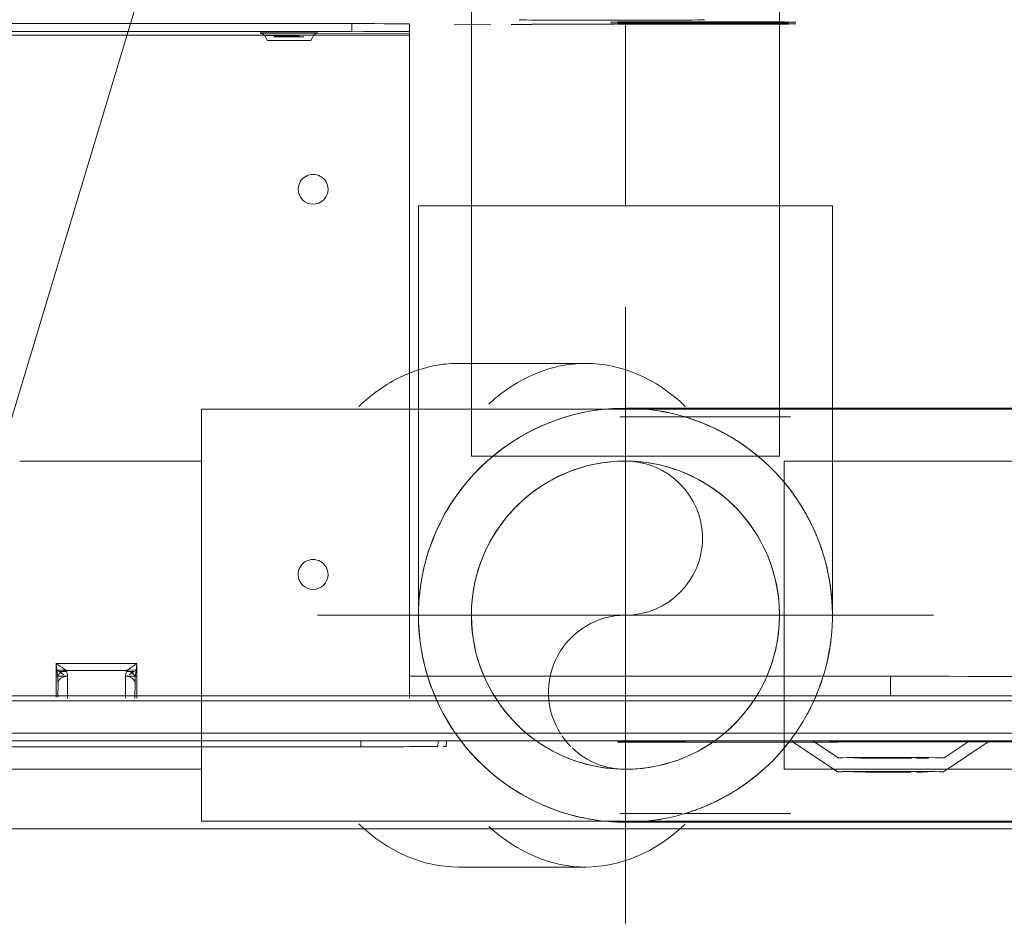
# Model space of a CAD drawing. Header units: millimetres. Extents: x 19580 to 41622, y 4748 to 42776.
# Tile 7 of 56: x 21515 to 21617, y 35776 to 35870. Entities that reach past the tile are written whole.
import ezdxf

# ---------------------------------------------------------------- set-up
doc = ezdxf.new("R2010")
doc.units = ezdxf.units.MM
doc.linetypes.add('ADSK_Осевая', pattern=[700, 500, -100, 0, -100])
doc.linetypes.add('ADSK_Скрыто', pattern=[300, 150, -150])
for name, color, linetype, lineweight in [('A-DETL-____-HDLN', 90, 'ADSK_Скрыто', 9), ('G-XREF-____-OTLN', 8, 'Continuous', 9), ('I-FURN-____-MCUT', 30, 'Continuous', 9), ('I-FURN-____-OTLN', 30, 'Continuous', 20), ('M-EQPM-___-IDEN', 50, 'Continuous', 20), ('P-PIPE-____-CNTR', 3, 'ADSK_Осевая', 20), ('P-PIPE-____-OTLN', 3, 'Continuous', 20)]:
    doc.layers.add(name, color=color, linetype=linetype, lineweight=lineweight)

# ---------------------------------------------------------------- blocks, each defined once
blk = doc.blocks.new('Прямая форма - 83 new-608948-В_Этаж 01_Отопление')
at = {"layer": 'I-FURN-____-MCUT', "color": 133}
blk.add_line((10, -10), (3200, -10), dxfattribs=at)
blk = doc.blocks.new('Прямая форма - FU - 053-608949-В_Этаж 01_Отопление')
blk.add_blockref('Прямая форма - 83 new-608948-В_Этаж 01_Отопление', (0, 0))
blk = doc.blocks.new('83 new_ifc_RVT-1-В_Этаж 01_Отопление')
at = {"layer": 'I-FURN-____-OTLN', "color": 9, "lineweight": 20, "rotation": 180}
blk.add_blockref('Прямая форма - FU - 053-608949-В_Этаж 01_Отопление', (24410.28, 35775.83), dxfattribs=at)
blk = doc.blocks.new('ADSK_Полипропилен_Отвод - Универсальный-1567100-В_Этаж 01_Отопление')
at = {"layer": 'P-PIPE-____-OTLN', "color": 10}
for p, q in [((21556.59, 35850.53), (21556.59, 35808.03)), ((21578.09, 35850.53), (21556.59, 35850.53)), ((21599.59, 35850.53), (21578.09, 35850.53)), ((21599.59, 35808.03), (21599.59, 35850.53))]:
    blk.add_line(p, q, dxfattribs=at)
blk = doc.blocks.new('City Class FR - City Class F_iam-1558930-В_Этаж 01_Отопление')
at = {"layer": 'A-DETL-____-HDLN'}
for start_param, end_param in [(3.150557, 3.490411), (2.792279, 3.138605), (5.933871, 6.274221), (0.002988, 0.348818)]:
    blk.add_ellipse((-112.86, -35.69), major_axis=(1.55, 0), ratio=0.005175, start_param=start_param, end_param=end_param, dxfattribs=at)
at = {"layer": 'G-XREF-____-OTLN'}
for p, q in [((-181, 40.5), (-185.65, 37.39)), ((-165.28, 37.39), (-170, 40.53)), ((-181.07, 39.05), (-183.55, 37.39)), ((-167.42, 37.32), (-170.07, 39.08)), ((174.35, 38.06), (-210.65, 37.22)), ((-129.36, 37.44), (-129.33, 37.97)), ((-128.52, 37.44), (-128.49, 37.97)), ((-120.49, 38.03), (84.51, 38.48)), ((-120.49, 38.03), (-120.49, 37.42)), ((174.35, 37.26), (-210.65, 36.42)), ((-175.65, 37.41), (-195.65, 37.36)), ((-147.15, 37.48), (-170.02, 37.43)), ((-170.02, 37.43), (-147.15, 37.48)), ((-214.63, 33.05), (178.36, 33.9)), ((-214.63, 32.55), (178.37, 33.4)), ((178.37, 33.4), (-214.63, 32.55)), ((-125.51, 32.96), (-125.36, -35.87)), ((-97.2, 29.45), (-97.21, 33.04)), ((-97.01, 33.05), (-97.01, 31.47)), ((-97.01, 33.05), (-97.01, 31.48)), ((-97.01, 31.48), (-97.01, 33.05)), ((-96.01, 33.05), (-96.01, 30.77)), ((-90.01, 33.07), (-90.01, 30.78)), ((-89.01, 31.49), (-89.01, 32.95)), ((-89.01, 32.95), (-89.01, 31.49)), ((-88.81, 32.95), (-88.8, 29.47)), ((-175.47, 32.65), (-175.47, 30.59)), ((-175.47, 30.59), (-125.51, 30.7)), ((-97.21, 30.76), (-96.01, 30.77)), ((-90.01, 30.78), (-88.81, 30.78)), ((-97.2, 30.11), (-96.17, 30.12)), ((-96.39, 30.62), (-96.87, 30.26)), ((-96.87, 30.26), (-96.13, 30.26)), ((-89.84, 30.17), (-96.17, 30.16)), ((-89.88, 30.27), (-89.14, 30.27)), ((-89.84, 30.13), (-88.8, 30.13)), ((-89.14, 30.27), (-89.62, 30.64)), ((-88.8, 29.47), (-97.2, 29.45)), ((-125.36, -35.87), (89.64, -35.4)), ((-115.11, -35.29), (-115.42, -35.84)), ((-110.3, -35.83), (-110.62, -35.28)), ((-125.37, -36.24), (-125.36, -36.07)), ((-125.37, -36.24), (-125.37, -37.04)), ((-125.37, -36.24), (-125.37, -37.04)), ((-125.36, -36.07), (-109.87, -36.03)), ((83.63, -35.82), (-119.37, -36.26)), ((-119.37, -37.06), (-119.37, -36.26)), ((83.63, -36.62), (-119.37, -37.06)), ((-138.06, -37.04), (-146.71, -37.06)), ((-135.94, -36.99), (-138.06, -37)), ((-138.06, -37), (-135.94, -36.99)), ((-130.01, -37.01), (-133.82, -37.02))]:
    blk.add_line(p, q, dxfattribs=at)
at = {"layer": 'G-XREF-____-OTLN', "flags": 128}
for points in [[(-115.42, -35.84), (-115.79, -36.09), (-115.81, -36.09)], [(-110.3, -35.83), (-109.93, -36.08), (-109.91, -36.08)]]:
    blk.add_lwpolyline(points, dxfattribs=at)
at = {"layer": 'G-XREF-____-OTLN'}
for centre, major_axis, ratio, start_param, end_param in [((-175.5, 40.51), (5.5, 0.01), 0.005175, 3.141345, 6.282937), ((-175.5, 40.51), (5.5, 0.01), 0.005175, 2.748646, 3.133835), ((-175.5, 40.51), (5.5, 0.01), 0.005175, 2.081599, 2.355505), ((-175.5, 40.51), (5.5, 0.01), 0.005175, 0.78515, 1.963247), ((-175.5, 40.51), (5.5, 0.01), 0.005175, 0.007728, 0.392451), ((-175.57, 39.06), (5.5, 0.01), 0.005175, 3.141345, 6.282937), ((-175.57, 39.06), (5.5, 0.01), 0.005175, 2.748646, 3.133835), ((-175.57, 39.06), (5.5, 0.01), 0.005175, 2.066308, 2.355505), ((-175.57, 39.06), (5.5, 0.01), 0.005175, 0.78515, 1.963247), ((-175.57, 39.06), (5.5, 0.01), 0.005175, 0.007728, 0.392451), ((-120.49, 37.99), (8.84, 0.02), 0.005175, 2.887711, 3.141345), ((-120.49, 37.99), (8, 0.02), 0.005175, 1.570548, 3.141345), ((-175.65, 37.37), (6.5, 0.01), 0.005175, 4.712141, 7.853734), ((-150.65, 37.43), (3.5, 0.01), 0.005175, 3.141593, 6.282937), ((-96.01, 31.48), (1, 0.002), 0.710757, 3.141593, 4.712036), ((-175.46, 30.7), (20.8, 0.05), 0.005175, 3.141593, 4.712141), ((-115.48, 20.15), (-1.55, 0.07), 0.999987, 3.189473, 6.331065), ((-115.48, 20.15), (-1.55, 0.07), 0.999987, 0.04788, 3.189473), ((-115.4, -19.85), (-1.55, 0.07), 0.999987, 3.189473, 6.331065), ((-115.4, -19.85), (-1.55, 0.07), 0.999987, 0.04788, 3.189473), ((-112.86, -35.29), (2.24, 0), 0.005175, 0.002988, 3.138605), ((-112.86, -35.29), (2.24, 0), 0.005175, 3.150557, 6.274221), ((-112.86, -35.69), (1.55, 0), 0.005175, 3.150557, 6.274221), ((-112.86, -35.69), (1.55, 0), 0.005175, 0.002988, 3.138605), ((-119.37, -36.23), (6, 0.01), 0.005175, 3.141593, 4.712141), ((-125.36, -35.87), (0, 0.2), 0.000248, 3.932166, 4.717564), ((-112.86, -36.09), (2.99, 0.01), 0.005175, 1.570548, 3.141345), ((-112.86, -36.09), (2.99, 0.01), 0.005175, 3.141345, 4.712141), ((-112.86, -35.84), (2.56, 0.01), 0.005175, 1.570548, 3.138605), ((-112.86, -35.84), (2.56, 0.01), 0.005175, 3.141345, 4.712141), ((-112.86, -35.84), (2.56, 0.01), 0.005175, 0.002988, 1.570548), ((-112.86, -35.84), (2.56, 0.01), 0.005175, 4.712141, 6.282937), ((-112.86, -36.09), (2.99, 0.01), 0.005175, 4.712141, 7.853734), ((-155.87, -37.29), (9.62, 0.02), 0.005175, 6.282937, 9.42453), ((-155.87, -37.29), (9.62, 0.02), 0.005175, 3.145864, 6.278927), ((-155.87, -37.12), (9.62, 0.02), 0.005175, 6.282937, 9.42453), ((-155.87, -37.12), (9.62, 0.02), 0.005175, 3.145864, 6.278927), ((-146.39, -37.52), (9.62, 0.02), 0.005175, 6.282937, 9.42453), ((-119.37, -37.03), (6, 0.01), 0.005175, 3.141593, 4.712141)]:
    blk.add_ellipse(centre, major_axis=major_axis, ratio=ratio, start_param=start_param, end_param=end_param, dxfattribs=at)
for points in [[(-97.03, 30.86), (-97.04, 30.76), (-97.07, 30.54), (-97.11, 30.19), (-97.16, 29.82), (-97.19, 29.57), (-97.2, 29.45)], [(-97.01, 31.48), (-97.01, 31.38), (-97.01, 31.17), (-97.02, 30.96), (-97.03, 30.86)], [(-96.01, 30.77), (-96.01, 30.66), (-96.03, 30.45), (-96.12, 30.25), (-96.17, 30.16)], [(-90.01, 30.78), (-89.87, 30.78), (-89.61, 30.82), (-89.28, 30.98), (-89.06, 31.21), (-89.01, 31.4), (-89.01, 31.49)], [(-90.01, 30.78), (-90.01, 30.68), (-89.98, 30.47), (-89.89, 30.26), (-89.84, 30.17)], [(-88.98, 30.88), (-88.99, 30.98), (-89, 31.19), (-89.01, 31.39), (-89.01, 31.49)], [(-88.8, 29.47), (-88.82, 29.59), (-88.85, 29.84), (-88.9, 30.2), (-88.94, 30.56), (-88.97, 30.78), (-88.98, 30.88)], [(-97.2, 30.11), (-97.15, 30.14), (-97.03, 30.19), (-96.92, 30.24), (-96.87, 30.26)], [(-96.17, 30.16), (-96.23, 30.1), (-96.38, 29.99), (-96.64, 29.82), (-96.92, 29.63), (-97.11, 29.51), (-97.2, 29.45)], [(-89.84, 30.17), (-89.77, 30.12), (-89.63, 30.01), (-89.37, 29.83), (-89.09, 29.65), (-88.9, 29.53), (-88.8, 29.47)], [(-89.14, 30.27), (-89.09, 30.25), (-88.97, 30.21), (-88.86, 30.16), (-88.8, 30.13)]]:
    blk.add_open_spline(points, degree=3, dxfattribs=at)
for points, knots in [([(-96.17, 30.16), (-96.24, 30.17), (-96.36, 30.21), (-96.54, 30.31), (-96.71, 30.42), (-96.85, 30.55), (-96.97, 30.7), (-97.03, 30.79), (-97.03, 30.86)], [0, 0, 0, 0, 0.166667, 0.333333, 0.5, 0.666667, 0.8125, 1, 1, 1, 1]), ([(-88.98, 30.88), (-88.98, 30.82), (-89.01, 30.71), (-89.09, 30.57), (-89.21, 30.46), (-89.37, 30.36), (-89.56, 30.25), (-89.72, 30.19), (-89.84, 30.17)], [0, 0, 0, 0, 0.166667, 0.333333, 0.5, 0.625, 0.75, 1, 1, 1, 1])]:
    blk.add_open_spline(points, degree=3, knots=knots, dxfattribs=at)
blk = doc.blocks.new('City Class FR - City Class 25 FR-1559149-В_Этаж 01_Отопление')
blk.add_blockref('City Class FR - City Class F_iam-1558930-В_Этаж 01_Отопление', (0, 0))
blk = doc.blocks.new('VTp_786_0 Фильтр ППР - VTp_786_0-1643425-В_Этаж 01_Отопление')
at = {"layer": 'A-DETL-____-HDLN', "color": 170}
for p, q in [((7.06, 21.4), (-36.49, 21.4)), ((-0.13, 20.6), (-11.2, 20.6)), ((6.55, 20.6), (0.12, 20.6)), ((-50, 16.08), (-50, -21.4)), ((50, -21.4), (50, 13.72)), ((-50, -21.4), (-46.6, -21.4)), ((-36.49, -21.4), (27.41, -21.4)), ((-11.2, -20.6), (6.55, -20.6)), ((28.45, -21.4), (50, -21.4)), ((10.08, -26.15), (23.31, -26.15))]:
    blk.add_line(p, q, dxfattribs=at)
for centre, start_param, end_param in [((10.08, 0), 0.587141, 0.59292), ((10.08, 0), 2.548394, 3.141593), ((10.08, 0), 3.141593, 3.71757), ((23.31, 0), 3.490659, 3.734513), ((23.31, 0), 3.141593, 3.369223), ((23.31, 0), 3.424912, 3.490659)]:
    blk.add_ellipse(centre, major_axis=(0, 26.15), ratio=0.707107, start_param=start_param, end_param=end_param, dxfattribs=at)
at = {"layer": 'P-PIPE-____-OTLN', "color": 5}
for p, q in [((23.31, 26.15), (10.08, 26.15)), ((-36.54, 21.4), (-50, 21.4)), ((-50, 21.4), (-50, 16.11)), ((50, 21.4), (7.11, 21.4)), ((50, 13.76), (50, 21.4)), ((-46.55, -21.4), (-36.54, -21.4)), ((27.46, -21.4), (28.4, -21.4))]:
    blk.add_line(p, q, dxfattribs=at)
for centre, start_param, end_param in [((10.08, 0), 0, 0.585234), ((10.08, 0), 5.707208, 6.283185), ((23.31, 0), 5.689987, 6.283185), ((23.31, 0), 3.37113, 3.423005)]:
    blk.add_ellipse(centre, major_axis=(0, 26.15), ratio=0.707107, start_param=start_param, end_param=end_param, dxfattribs=at)
blk = doc.blocks.new('ADSK_Полипропилен_Отвод - Универсальный-V4-В_Этаж 01_Отопление')
at = {"layer": 'A-DETL-____-HDLN', "color": 1}
for p, q in [((21599.54, 35829.53), (21578.09, 35829.53)), ((21578.09, 35807.98), (21578.09, 35792.03)), ((21620.59, 35794.8), (21620.59, 35801.57))]:
    blk.add_line(p, q, dxfattribs=at)
at = {"layer": 'A-DETL-____-HDLN', "color": 1, "flags": 128}
for points in [[(21556.59, 35808.08), (21556.6, 35808.66), (21556.64, 35809.52), (21556.72, 35810.37), (21556.83, 35811.22), (21556.97, 35812.07), (21557.15, 35812.91), (21557.36, 35813.75), (21557.61, 35814.57), (21557.88, 35815.38), (21558.2, 35816.19), (21558.54, 35816.98), (21558.91, 35817.75), (21559.31, 35818.51), (21559.75, 35819.25), (21560.21, 35819.98), (21560.7, 35820.68), (21561.22, 35821.37), (21561.77, 35822.03), (21562.34, 35822.67), (21562.94, 35823.29), (21563.56, 35823.88), (21564.21, 35824.45), (21564.88, 35824.99), (21565.57, 35825.51), (21566.28, 35825.99), (21567, 35826.45), (21567.75, 35826.88), (21568.51, 35827.28), (21569.29, 35827.65), (21570.08, 35827.98), (21570.88, 35828.29), (21571.7, 35828.56), (21572.53, 35828.8), (21573.36, 35829), (21574.2, 35829.18), (21575.05, 35829.31), (21575.91, 35829.42), (21576.76, 35829.49), (21577.62, 35829.52)], [(21560.98, 35795), (21560.47, 35795.7), (21560, 35796.41), (21559.55, 35797.14), (21559.12, 35797.9), (21558.73, 35798.66), (21558.38, 35799.44), (21558.05, 35800.24), (21557.75, 35801.05), (21557.49, 35801.86)]]:
    blk.add_lwpolyline(points, dxfattribs=at)
at = {"layer": 'A-DETL-____-HDLN', "color": 1}
for radius, start, end in [(21.5, 1.0158, 178.9842), (16, 90, 225), (16, 315, 90), (21.5, 350.8329, 0), (21.5, 197.3773, 232.3319), (21.5, 288.5732, 342.6227), (16, 225, 230.2077), (16, 309.7923, 315), (16, 230.793, 234.927), (16, 305.073, 309.207), (16, 235.5123, 240), (16, 240, 270), (16, 270, 300), (16, 300, 303.7854), (21.5, 238.5191, 240), (21.5, 248.0896, 255), (21.5, 256.8077, 281.8832)]:
    blk.add_arc((21578.09, 35808.03), radius, start, end, dxfattribs=at)
for points, knots in [([(21582.55, 35829.06), (21582.27, 35829.12), (21580.79, 35829.4), (21579.29, 35829.53), (21578.09, 35829.53)], [0.8453941, 0.8453941, 0.8453941, 0.8453941, 0.875, 1, 1, 1, 1]), ([(21592.73, 35823.77), (21592.48, 35824), (21591.97, 35824.46), (21591.18, 35825.1), (21590.1, 35825.88), (21588.72, 35826.75), (21587.01, 35827.62), (21585.49, 35828.23), (21584.55, 35828.54), (21584.19, 35828.65)], [0.46875, 0.46875, 0.46875, 0.46875, 0.5, 0.53125, 0.5625, 0.625, 0.6875, 0.75, 0.7880936, 0.7880936, 0.7880936, 0.7880936]), ([(21596.1, 35819.77), (21595.92, 35820.04), (21595.53, 35820.61), (21594.9, 35821.44), (21594.33, 35822.13), (21593.98, 35822.51), (21593.86, 35822.63)], [0.3171073, 0.3171073, 0.3171073, 0.3171073, 0.34375, 0.375, 0.40625, 0.4209332, 0.4209332, 0.4209332, 0.4209332]), ([(21598.49, 35814.82), (21598.42, 35815.03), (21598.21, 35815.62), (21597.83, 35816.57), (21597.39, 35817.52), (21597.09, 35818.09), (21596.97, 35818.32)], [0.17077004, 0.17077004, 0.17077004, 0.17077004, 0.1875, 0.21875, 0.25, 0.27073888, 0.27073888, 0.27073888, 0.27073888]), ([(21599.58, 35808.46), (21599.57, 35809.18), (21599.46, 35810.76), (21599.18, 35812.27), (21598.99, 35813.08)], [0.0103019, 0.0103019, 0.0103019, 0.0103019, 0.0625, 0.125, 0.125, 0.125, 0.125]), ([(21599.31, 35804.58), (21599.36, 35804.87), (21599.52, 35806), (21599.59, 35807.16), (21599.59, 35808.03)], [0.91584777, 0.91584777, 0.91584777, 0.91584777, 0.9375, 1, 1, 1, 1]), ([(21596.97, 35797.74), (21597.09, 35797.96), (21597.39, 35798.54), (21597.83, 35799.49), (21598.21, 35800.44), (21598.42, 35801.03), (21598.49, 35801.24)], [0.72926112, 0.72926112, 0.72926112, 0.72926112, 0.75, 0.78125, 0.8125, 0.82922996, 0.82922996, 0.82922996, 0.82922996]), ([(21593.86, 35793.42), (21593.98, 35793.54), (21594.33, 35793.93), (21594.9, 35794.61), (21595.53, 35795.45), (21595.92, 35796.02), (21596.1, 35796.29)], [0.5790668, 0.5790668, 0.5790668, 0.5790668, 0.59375, 0.625, 0.65625, 0.6828927, 0.6828927, 0.6828927, 0.6828927]), ([(21585.26, 35787.76), (21585.85, 35787.97), (21587.01, 35788.44), (21588.72, 35789.31), (21590.1, 35790.18), (21591.18, 35790.96), (21591.97, 35791.6), (21592.48, 35792.05), (21592.73, 35792.29)], [0.25, 0.25, 0.25, 0.25, 0.3125, 0.375, 0.4375, 0.46875, 0.5, 0.53125, 0.53125, 0.53125, 0.53125])]:
    blk.add_open_spline(points, degree=3, knots=knots, dxfattribs=at)
blk.add_open_spline([(21578.67, 35786.54), (21579.68, 35786.56), (21580.69, 35786.66), (21581.7, 35786.83)], degree=3, dxfattribs=at)
at = {"layer": 'P-PIPE-____-OTLN', "color": 10}
for p, q in [((21620.59, 35829.53), (21599.59, 35829.53)), ((21620.59, 35808.03), (21620.59, 35829.53)), ((21620.59, 35801.62), (21620.59, 35808.03)), ((21620.59, 35786.53), (21620.59, 35794.76)), ((21578.09, 35786.53), (21620.59, 35786.53))]:
    blk.add_line(p, q, dxfattribs=at)
at = {"layer": 'P-PIPE-____-OTLN', "color": 10, "flags": 128}
for points in [[(21557.49, 35801.86), (21557.26, 35802.69), (21557.06, 35803.53), (21556.9, 35804.37), (21556.77, 35805.22), (21556.68, 35806.08), (21556.61, 35806.94), (21556.59, 35807.8)], [(21566.67, 35789.81), (21565.95, 35790.28), (21565.25, 35790.78), (21564.57, 35791.31), (21563.91, 35791.86), (21563.28, 35792.44), (21562.66, 35793.05), (21562.08, 35793.68), (21561.52, 35794.33), (21561, 35794.98)], [(21578.09, 35786.53), (21577.23, 35786.55), (21576.37, 35786.6), (21575.51, 35786.68), (21574.66, 35786.8), (21573.82, 35786.96), (21572.98, 35787.14), (21572.15, 35787.37), (21571.32, 35787.62), (21570.51, 35787.91), (21569.71, 35788.23), (21568.93, 35788.58), (21568.16, 35788.96), (21567.4, 35789.37), (21566.73, 35789.78)]]:
    blk.add_lwpolyline(points, dxfattribs=at)
at = {"layer": 'P-PIPE-____-OTLN', "color": 10}
for start, end in [(180, 197.2447), (342.7553, 350.7004), (232.4645, 238.3865), (240, 247.957), (255, 256.6751), (282.0158, 288.4406)]:
    blk.add_arc((21578.09, 35808.03), 21.5, start, end, dxfattribs=at)
for points in [[(21598.99, 35802.98), (21599.11, 35803.49), (21599.21, 35804.01), (21599.3, 35804.54)], [(21581.7, 35786.83), (21581.99, 35786.88), (21582.27, 35786.94), (21582.55, 35787)], [(21584.19, 35787.41), (21584.55, 35787.52), (21584.91, 35787.64), (21585.26, 35787.76)]]:
    blk.add_open_spline(points, degree=3, dxfattribs=at)

msp = doc.modelspace()

# ---------------------------------------------------------------- linework, layer by layer
at = {"layer": 'A-DETL-____-HDLN', "color": 1}
for p, q in [((21562.09, 35901.51), (21562.09, 35869.44)), ((21594.09, 35869.45), (21594.09, 35901.51)), ((21562.09, 35824.53), (21594.09, 35824.53)), ((21599.54, 35824.03), (21594.59, 35824.03)), ((21594.59, 35824.03), (21594.59, 35792.03)), ((21600.16, 35792.03), (21611.08, 35792.03))]:
    msp.add_line(p, q, dxfattribs=at)
at = {"layer": 'A-DETL-____-HDLN', "color": 170}
for p, q in [((21534.05, 35824.03), (21515.2, 35824.03)), ((21534.05, 35794.37), (21534.05, 35824.03))]:
    msp.add_line(p, q, dxfattribs=at)
at = {"layer": 'A-DETL-____-HDLN', "color": 1}
for centre, radius, start, end in [((21578.09, 35808.03), 16, 0, 180), ((21578.09, 35816.03), 8, 270, 90), ((21578.09, 35808.03), 16, 180, 233.4768), ((21578.09, 35800.03), 8, 90, 212.9471), ((21578.09, 35808.03), 16, 306.5232, 0), ((21578.09, 35800.03), 8, 214.4354, 224.947), ((21578.09, 35808.03), 16, 234.4295, 241.1586), ((21578.09, 35800.03), 8, 226.4353, 270), ((21578.09, 35808.03), 16, 298.8414, 305.5705), ((21578.09, 35808.03), 16, 242.1114, 296.7455)]:
    msp.add_arc(centre, radius, start, end, dxfattribs=at)
at = {"layer": 'M-EQPM-___-IDEN'}
msp.add_line((21584.26, 36060.44), (21188.45, 34747.75), dxfattribs=at)
at = {"layer": 'P-PIPE-____-CNTR', "color": 10}
for p, q in [((21578.09, 35869.42), (21578.09, 35850.53)), ((21578.09, 35776.03), (21578.09, 35840.03)), ((21578.09, 35824.53), (21578.09, 35808.03)), ((21546.09, 35808.03), (21610.09, 35808.03))]:
    msp.add_line(p, q, dxfattribs=at)
at = {"layer": 'P-PIPE-____-OTLN', "color": 10}
for p, q in [((21562.09, 35869.39), (21562.09, 35824.53)), ((21594.09, 35824.53), (21594.09, 35869.41)), ((21630.6, 35824.03), (21599.59, 35824.03)), ((21594.59, 35792.03), (21600.11, 35792.03)), ((21611.13, 35792.03), (21678.33, 35792.03))]:
    msp.add_line(p, q, dxfattribs=at)
at = {"layer": 'P-PIPE-____-OTLN', "color": 5}
msp.add_line((21334.58, 35792.03), (21534.05, 35792.03), dxfattribs=at)

# ---------------------------------------------------------------- block references
at = {"lineweight": 9}
msp.add_blockref('83 new_ifc_RVT-1-В_Этаж 01_Отопление', (0, 0), dxfattribs=at)
at = {"layer": 'A-DETL-____-HDLN', "rotation": 179.8755786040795}
msp.add_blockref('City Class FR - City Class 25 FR-1559149-В_Этаж 01_Отопление', (21430.21, 35832.66), dxfattribs=at)
at = {"layer": 'A-DETL-____-HDLN', "color": 170, "rotation": 180}
msp.add_blockref('VTp_786_0 Фильтр ППР - VTp_786_0-1643425-В_Этаж 01_Отопление', (21584.05, 35808.03), dxfattribs=at)
at = {"layer": 'A-DETL-____-HDLN', "color": 1}
msp.add_blockref('ADSK_Полипропилен_Отвод - Универсальный-V4-В_Этаж 01_Отопление', (0, 0), dxfattribs=at)
at = {"layer": 'P-PIPE-____-OTLN', "color": 10}
msp.add_blockref('ADSK_Полипропилен_Отвод - Универсальный-1567100-В_Этаж 01_Отопление', (0, 0), dxfattribs=at)

doc.saveas('drawing.dxf')
